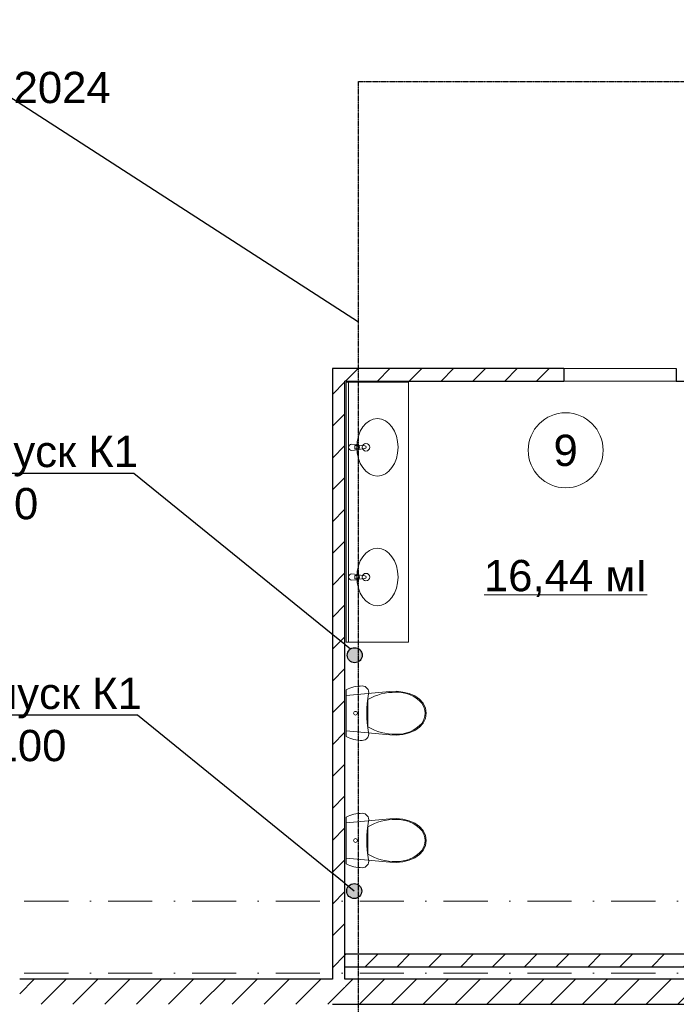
# Model space of a CAD drawing. Header units: millimetres. Extents: x -2890 to 117730, y -526 to 88572.
# Tile 44 of 65: x 61086 to 66336, y 35046 to 42914. Entities that reach past the tile are written whole.
import ezdxf
from ezdxf import colors
from ezdxf.entities.mleader import LeaderData, LeaderLine
from ezdxf.math import Vec2, Vec3

# ---------------------------------------------------------------- set-up
doc = ezdxf.new("R2010")
doc.units = ezdxf.units.MM
doc.header["$MEASUREMENT"] = 0
doc.set_wipeout_variables(frame=1)
doc.linetypes.add('Wipeout_Contour', pattern=[1000, 0, -1000])
doc.linetypes.add('Штрихпунктирная', pattern=[6.702778, 3.527778, -1.763889, 0, -1.411111])
for name, color, linetype in [('ВК_К1', 34, 'Continuous'), ('ВК_Текст', 7, 'Continuous'), ('Интерьер - Оборудование', 7, 'Continuous'), ('Конструктив - Стены блок 100 нов', 7, 'Continuous'), ('Конструктив - Стены Блок 200 нов', 7, 'Continuous'), ('Элемент Модели - Зона', 7, 'Continuous'), ('Элемент Модели - Оси', 7, 'Continuous')]:
    doc.layers.add(name, color=color, linetype=linetype)
doc.styles.get("Standard").update_dxf_attribs({"font": 'ARIALUNI.TTF', "height": 250})
doc.styles.add('СГЕНЕРИР_СТИЛЬ_4', font='arial.ttf')
pattern_1 = [(45, (-30913.89, 8295.99), (-127.27922, 127.27922), [])]

# ---------------------------------------------------------------- blocks, each defined once
blk = doc.blocks.new('_None')

msp = doc.modelspace()

# ---------------------------------------------------------------- linework, layer by layer
at = {"layer": 'Интерьер - Оборудование', "color": 7, "linetype": 'Continuous', "lineweight": 5, "ltscale": 100}
for p, q in [((63780.9, 39510.8), (63766, 39510.8)), ((63766, 39510.8), (63766, 39483.6)), ((63766, 39483.6), (63780.9, 39483.6)), ((63780.9, 38473.3), (63766, 38473.3)), ((63766, 38473.3), (63766, 38446.1)), ((63766, 38446.1), (63780.9, 38446.1)), ((63869.2, 37481), (63869.2, 37372)), ((63869.2, 37372), (63869.2, 37263.1)), ((63869.2, 36463.9), (63869.2, 36354.9)), ((63869.2, 36354.9), (63869.2, 36246))]:
    msp.add_line(p, q, dxfattribs=at)
for centre in [(63855, 39497.2), (63855, 38459.7)]:
    msp.add_circle(centre, 30, dxfattribs=at)
for centre, radius, start, end in [((63780.9, 39497.2), 13.6, 270, 90), ((63781.2, 39497.2), 21.1, 302.77103, 57.22897), ((63780.9, 38459.7), 13.6, 270, 90), ((63781.2, 38459.7), 21.1, 302.77103, 57.22897)]:
    msp.add_arc(centre, radius, start, end, dxfattribs=at)
for centre, major_axis, ratio in [((63946.1, 39497.2), (0, 230), 0.717391), ((63946.1, 38459.7), (0, 230), 0.717391), ((63771.1, 37372), (0, 15), 0.999724), ((63771.1, 36354.9), (0, 15), 0.999724)]:
    msp.add_ellipse(centre, major_axis=major_axis, ratio=ratio, dxfattribs=at)
for centre, major_axis, start_param, end_param in [((64084, 37113.9), (425.5, 0), 1.547178, 2.100199), ((64108.4, 37282.6), (257.1, 0), 0.725935, 1.626524), ((64188.9, 37371.2), (138.6, 0), 0.005861, 0.632505), ((64188.9, 37372.9), (138.6, 0), 5.650681, 6.277325), ((64084, 37630.1), (425.5, 0), 4.182984, 4.736005), ((64108.4, 37461.5), (257.1, 0), 4.656658, 5.557246), ((64084, 36096.8), (425.5, 0), 1.547178, 2.100199), ((64108.4, 36265.5), (257.1, 0), 0.725935, 1.626524), ((64188.9, 36354.1), (138.6, 0), 0.005861, 0.632505), ((64188.9, 36355.8), (138.6, 0), 5.650681, 6.277325), ((64108.4, 36444.4), (257.1, 0), 4.656658, 5.557246), ((64084, 36613), (425.5, 0), 4.182984, 4.736005)]:
    msp.add_ellipse(centre, major_axis=major_axis, ratio=0.999377, start_param=start_param, end_param=end_param, dxfattribs=at)
at = {"layer": 'Конструктив - Стены блок 100 нов', "color": 7, "linetype": 'Continuous', "lineweight": 30, "ltscale": 100}
for p, q in [((66336.1, 40126), (66336.1, 40026)), ((66336.1, 40026), (66936.1, 40026))]:
    msp.add_line(p, q, dxfattribs=at)
at = {"layer": 'Элемент Модели - Зона', "color": 7, "linetype": 'Continuous', "lineweight": 0, "ltscale": 100}
msp.add_line((64801.1, 38319.2), (66101.7, 38319.2), dxfattribs=at)
at = {"layer": 'Элемент Модели - Зона', "color": 7, "linetype": 'Continuous', "lineweight": 0, "ltscale": 100, "flags": 128}
msp.add_lwpolyline([(65751.4, 39472.8, 1), (65151.4, 39472.8, 1)], format="xyb", close=True, dxfattribs=at)

# ---------------------------------------------------------------- texts
at = {"layer": 'Элемент Модели - Зона', "color": 7, "linetype": 'Continuous', "lineweight": 0, "ltscale": 100, "char_height": 250, "attachment_point": 5, "style": 'СГЕНЕРИР_СТИЛЬ_4'}
for s, insert in [('\\A1;9', (65451.4, 39470.7)), ('\\A1;16,44 мІ', (65451.4, 38448.5))]:
    msp.add_mtext(s, dxfattribs=dict(at, insert=insert))

# ---------------------------------------------------------------- leaders
at = {"layer": 'ВК_Текст', "ltscale": 100}
ml = msp.add_multileader_mtext('Standard', dxfattribs=at)
ml.set_content('согласно\\PИзменению N3 к СП 30.13330.2024\\Pуклон 0,02 для трубы %%C100', color=256)
ml.set_leader_properties(color=256, linetype='ByLayer', lineweight=-1)
ml.set_arrow_properties(name='NONE')
ml.build(insert=Vec2(0, 0))
ml.multileader.update_dxf_attribs({"text_left_attachment_type": 6, "text_right_attachment_type": 6, "dogleg_length": 0.36, "arrow_head_size": 18})
ctx = ml.context
ctx.base_point, ctx.char_height, ctx.arrow_head_size, ctx.landing_gap_size, ctx.plane_origin = Vec3(56102.3, 42590.3), 250, 18, 9, Vec3(47447.9, 37053.2)
ctx.left_attachment, ctx.right_attachment = 6, 6
notes = []
notes.append((ctx, [(1, (1, 1, 0), (60550.1, 42590.3), (-1, 0), 36, [(0, [(63795.8, 40495.8)], 0, [])])]))
ctx.mtext.insert, ctx.mtext.width, ctx.mtext.flow_direction = Vec3(56111.3, 42913.7), 5664.532, 5
for ctx, leaders in notes:
    for number, flags, end, landing, length, lines in leaders:
        leader = LeaderData()
        leader.index, (leader.has_last_leader_line, leader.has_dogleg_vector, leader.attachment_direction) = number, flags
        leader.last_leader_point, leader.dogleg_vector, leader.dogleg_length = Vec3(end), Vec3(landing), length
        for number, points, colour, breaks in lines:
            line = LeaderLine()
            line.index, line.vertices, line.color, line.breaks = number, Vec3.list(points), colors.encode_raw_color(colour), breaks
            leader.lines.append(line)
        ctx.leaders.append(leader)

# ---------------------------------------------------------------- wipeouts: each hides what was drawn before it
at = {"color": 254, "linetype": 'Wipeout_Contour', "lineweight": 0, "ltscale": 100}
for points in [[(63686.1, 40126), (63586.1, 40126), (63686.1, 40026)], [(63586.1, 35246), (63686.1, 35246), (63686.1, 35266), (63586.1, 35266)]]:
    msp.add_wipeout(points, dxfattribs=at).dxf.layer = 'Конструктив - Стены блок 100 нов'

# ---------------------------------------------------------------- next in the draw order: hatches: boundary and pattern name
at = {"layer": 'Конструктив - Стены блок 100 нов', "linetype": 'Continuous', "lineweight": 5, "ltscale": 100}
h = msp.add_hatch(dxfattribs=at)
h.set_pattern_fill('БЛОКИ_БЕТОННЫЕ_ЭФФЕКТИВН_7F', scale=100, style=0, pattern_type=2)
h.set_pattern_definition(pattern_1)
h.paths.add_polyline_path([(63686.1, 40126), (63586.1, 40126), (63686.1, 40026)])
h = msp.add_hatch(dxfattribs=at)
h.set_pattern_fill('БЛОКИ_БЕТОННЫЕ_ЭФФЕКТИВН_7F', scale=100, style=0, pattern_type=2)
h.set_pattern_definition(pattern_1)
h.paths.add_polyline_path([(63586.1, 35246), (63686.1, 35246), (63686.1, 35266), (63586.1, 35266)])

# ---------------------------------------------------------------- next in the draw order: wipeouts: each hides what was drawn before it
at = {"color": 254, "linetype": 'Wipeout_Contour', "lineweight": 0, "ltscale": 100}
msp.add_wipeout([(63686.1, 40026), (63586.1, 40126), (63586.1, 40026)], dxfattribs=at).dxf.layer = 'Конструктив - Стены блок 100 нов'

# ---------------------------------------------------------------- next in the draw order: hatches: boundary and pattern name
at = {"layer": 'Конструктив - Стены блок 100 нов', "linetype": 'Continuous', "lineweight": 5, "ltscale": 100}
h = msp.add_hatch(dxfattribs=at)
h.set_pattern_fill('БЛОКИ_БЕТОННЫЕ_ЭФФЕКТИВН_7F', scale=100, style=0, pattern_type=2)
h.set_pattern_definition(pattern_1)
h.paths.add_polyline_path([(63686.1, 40026), (63586.1, 40126), (63586.1, 40026)])

# ---------------------------------------------------------------- next in the draw order: linework, layer by layer
at = {"layer": 'Конструктив - Стены блок 100 нов', "color": 7, "linetype": 'Continuous', "lineweight": 30, "ltscale": 100}
msp.add_line((63686.1, 40126), (63586.1, 40126), dxfattribs=at)

# ---------------------------------------------------------------- next in the draw order: wipeouts: each hides what was drawn before it
at = {"color": 254, "linetype": 'Wipeout_Contour', "lineweight": 0, "ltscale": 100}
msp.add_wipeout([(63586.1, 40026), (63586.1, 35266), (63686.1, 35266), (63686.1, 40026)], dxfattribs=at).dxf.layer = 'Конструктив - Стены блок 100 нов'

# ---------------------------------------------------------------- next in the draw order: hatches: boundary and pattern name
at = {"layer": 'ВК_К1', "ltscale": 100}
h = msp.add_hatch(color=256, dxfattribs=at)
h.dxf.hatch_style = 1
h.paths.add_polyline_path([(63824.9, 37835.5, 1), (63705.1, 37835.5, 1)])
h = msp.add_hatch(color=256, dxfattribs=at)
h.dxf.hatch_style = 1
h.paths.add_polyline_path([(63820.5, 35950.9, 1), (63700.8, 35950.9, 1)])
at = {"layer": 'Конструктив - Стены блок 100 нов', "linetype": 'Continuous', "lineweight": 5, "ltscale": 100}
h = msp.add_hatch(dxfattribs=at)
h.set_pattern_fill('БЛОКИ_БЕТОННЫЕ_ЭФФЕКТИВН_7F', scale=100, style=0, pattern_type=2)
h.set_pattern_definition(pattern_1)
h.paths.add_polyline_path([(63586.1, 40026), (63586.1, 35266), (63686.1, 35266), (63686.1, 40026)])

# ---------------------------------------------------------------- next in the draw order: linework, layer by layer
at = {"layer": 'ВК_К1', "ltscale": 100}
for centre in [(63765, 37835.5), (63760.7, 35950.9)]:
    msp.add_circle(centre, 59.9, dxfattribs=at)
at = {"layer": 'Интерьер - Оборудование', "color": 7, "linetype": 'Continuous', "lineweight": 5, "ltscale": 100}
msp.add_line((64196.1, 37941), (63696.1, 37941), dxfattribs=at)
at = {"layer": 'Интерьер - Оборудование', "color": 7, "linetype": 'Continuous', "lineweight": 5, "ltscale": 100, "flags": 128}
for points in [[(63741.1, 39522.2), (63783.1, 39518.2, -0.12102), (63792.6, 39515), (63845.5, 39508.3, -0.882566), (63845.5, 39486.1), (63792.6, 39479.5, -0.12102), (63783.1, 39476.2), (63741.1, 39472.2, -1)], [(63741.1, 38484.7), (63783.1, 38480.7, -0.12102), (63792.6, 38477.5), (63845.5, 38470.8, -0.882566), (63845.5, 38448.6), (63792.6, 38442, -0.12102), (63783.1, 38438.7), (63741.1, 38434.7, -1)]]:
    msp.add_lwpolyline(points, format="xyb", close=True, dxfattribs=at)
for points in [[(63696.1, 37185.3), (63711.2, 37178.2), (63726.6, 37172), (63742.5, 37166.7), (63758.5, 37162.3), (63774.8, 37158.9), (63791.3, 37156.5), (63807.9, 37155), (63824.6, 37154.5), (63836.1, 37155.8), (63847.1, 37159.6), (63857, 37165.7), (63865.3, 37173.8), (63871.6, 37183.6), (63875.6, 37194.5), (63877.1, 37206), (63876.1, 37217.5), (63869.3, 37255.8), (63864.4, 37294.4), (63861.5, 37333.2), (63860.5, 37372), (63861.5, 37410.9), (63864.4, 37449.7), (63869.3, 37488.3), (63876.1, 37526.5), (63877.1, 37538.1), (63875.6, 37549.6), (63871.6, 37560.5), (63865.3, 37570.2), (63857, 37578.4), (63847.1, 37584.5), (63836.1, 37588.3), (63824.6, 37589.5), (63807.9, 37589.1), (63791.3, 37587.6), (63774.8, 37585.1), (63758.5, 37581.7), (63742.5, 37577.4), (63726.6, 37572.1), (63711.2, 37565.9), (63696.1, 37558.8)], [(64149.5, 37202.6), (64199.3, 37215), (64246.2, 37234), (64283.4, 37259.6), (64311.9, 37292.7), (64329.9, 37331), (64336.1, 37372), (64329.9, 37413.1), (64311.9, 37451.4), (64283.4, 37484.4), (64246.2, 37510), (64199.3, 37529.1), (64149.5, 37541.5), (64098.2, 37547), (64046.5, 37545.4), (63696.1, 37513), (63696.1, 37231.1), (64046.5, 37198.7), (64098.2, 37197.1)], [(63696.1, 36168.2), (63711.2, 36161.1), (63726.6, 36154.9), (63742.5, 36149.6), (63758.5, 36145.2), (63774.8, 36141.8), (63791.3, 36139.4), (63807.9, 36137.9), (63824.6, 36137.4), (63836.1, 36138.7), (63847.1, 36142.5), (63857, 36148.6), (63865.3, 36156.7), (63871.6, 36166.5), (63875.6, 36177.4), (63877.1, 36188.9), (63876.1, 36200.4), (63869.3, 36238.7), (63864.4, 36277.3), (63861.5, 36316.1), (63860.5, 36354.9), (63861.5, 36393.8), (63864.4, 36432.6), (63869.3, 36471.2), (63876.1, 36509.4), (63877.1, 36521), (63875.6, 36532.5), (63871.6, 36543.4), (63865.3, 36553.1), (63857, 36561.3), (63847.1, 36567.4), (63836.1, 36571.2), (63824.6, 36572.4), (63807.9, 36571.9), (63791.3, 36570.5), (63774.8, 36568), (63758.5, 36564.6), (63742.5, 36560.3), (63726.6, 36555), (63711.2, 36548.8), (63696.1, 36541.7)], [(64149.5, 36185.5), (64199.3, 36197.9), (64246.2, 36216.9), (64283.4, 36242.5), (64311.9, 36275.6), (64329.9, 36313.9), (64336.1, 36354.9), (64329.9, 36396), (64311.9, 36434.3), (64283.4, 36467.3), (64246.2, 36492.9), (64199.3, 36512), (64149.5, 36524.4), (64098.2, 36529.8), (64046.5, 36528.3), (63696.1, 36495.9), (63696.1, 36214), (64046.5, 36181.6), (64098.2, 36180)]]:
    msp.add_lwpolyline(points, close=True, dxfattribs=at)
at = {"layer": 'Конструктив - Стены блок 100 нов', "color": 7, "linetype": 'Continuous', "lineweight": 30, "ltscale": 100}
for p, q in [((63586.1, 40126), (63586.1, 40026)), ((63586.1, 40026), (63586.1, 35266)), ((63696.1, 40026), (63686.1, 40026)), ((63686.1, 35266), (63686.1, 40026))]:
    msp.add_line(p, q, dxfattribs=at)
at = {"layer": 'Конструктив - Стены Блок 200 нов', "color": 7, "linetype": 'Continuous', "lineweight": 30, "ltscale": 100}
for p, q in [((63586.1, 35266), (63586.1, 35246)), ((63686.1, 35246), (63686.1, 35266))]:
    msp.add_line(p, q, dxfattribs=at)
at = {"layer": 'Элемент Модели - Оси', "color": 7, "linetype": 'Штрихпунктирная', "lineweight": 15, "ltscale": 100}
for p, q in [((3470.8, 35871), (114954, 35871)), ((3470.8, 35296), (114954, 35296))]:
    msp.add_line(p, q, dxfattribs=at)

# ---------------------------------------------------------------- next in the draw order: leaders
at = {"layer": 'ВК_Текст', "ltscale": 100}
ml = msp.add_multileader_mtext('Standard', dxfattribs=at)
ml.set_content('Опуск К1\\P%%C50', color=256)
ml.set_leader_properties(color=256, linetype='ByLayer', lineweight=-1)
ml.set_arrow_properties(name='NONE')
ml.build(insert=Vec2(0, 0))
ml.multileader.update_dxf_attribs({"text_left_attachment_type": 6, "text_right_attachment_type": 6, "dogleg_length": 0.36, "arrow_head_size": 18})
ctx = ml.context
ctx.base_point, ctx.char_height, ctx.arrow_head_size, ctx.landing_gap_size, ctx.plane_origin = Vec3(60565.9, 39288.5), 250, 18, 9, Vec3(54116.6, 33102)
ctx.left_attachment, ctx.right_attachment = 6, 6
notes = []
notes.append((ctx, [(1, (1, 1, 0), (61998.3, 39288.5), (-1, 0), 36, [(0, [(63729.9, 37884)], 0, [])])]))
ctx.mtext.insert, ctx.mtext.flow_direction = Vec3(60574.9, 39588.5), 5
ml = msp.add_multileader_mtext('Standard', dxfattribs=at)
ml.set_content('Опуск К1\\P%%C100', color=256)
ml.set_leader_properties(color=256, linetype='ByLayer', lineweight=-1)
ml.set_arrow_properties(name='NONE')
ml.build(insert=Vec2(0, 0))
ml.multileader.update_dxf_attribs({"text_left_attachment_type": 6, "text_right_attachment_type": 6, "dogleg_length": 0.36, "arrow_head_size": 18})
ctx = ml.context
ctx.base_point, ctx.char_height, ctx.arrow_head_size, ctx.landing_gap_size, ctx.plane_origin = Vec3(60596.7, 37355.4), 250, 18, 9, Vec3(54147.4, 31168.9)
ctx.left_attachment, ctx.right_attachment = 6, 6
notes.append((ctx, [(1, (1, 1, 0), (62029.1, 37355.4), (-1, 0), 36, [(0, [(63760.7, 35950.9)], 0, [])])]))
ctx.mtext.insert, ctx.mtext.flow_direction = Vec3(60605.7, 37655.4), 5
for ctx, leaders in notes:
    for number, flags, end, landing, length, lines in leaders:
        leader = LeaderData()
        leader.index, (leader.has_last_leader_line, leader.has_dogleg_vector, leader.attachment_direction) = number, flags
        leader.last_leader_point, leader.dogleg_vector, leader.dogleg_length = Vec3(end), Vec3(landing), length
        for number, points, colour, breaks in lines:
            line = LeaderLine()
            line.index, line.vertices, line.color, line.breaks = number, Vec3.list(points), colors.encode_raw_color(colour), breaks
            leader.lines.append(line)
        ctx.leaders.append(leader)

# ---------------------------------------------------------------- next in the draw order: wipeouts: each hides what was drawn before it
at = {"color": 254, "linetype": 'Wipeout_Contour', "lineweight": 0, "ltscale": 100}
for points, layer in [([(63686.1, 40026), (65436.1, 40026), (65436.1, 40126), (63686.1, 40126)], 'Конструктив - Стены блок 100 нов'), ([(63686.1, 35346), (67786.1, 35346), (67786.1, 35446), (63686.1, 35446)], 'Конструктив - Стены блок 100 нов'), ([(63686.1, 35046), (67786.1, 35046), (67786.1, 35246), (63686.1, 35246)], 'Конструктив - Стены Блок 200 нов')]:
    msp.add_wipeout(points, dxfattribs=at).dxf.layer = layer

# ---------------------------------------------------------------- next in the draw order: hatches: boundary and pattern name
at = {"layer": 'Конструктив - Стены блок 100 нов', "linetype": 'Continuous', "lineweight": 5, "ltscale": 100}
h = msp.add_hatch(dxfattribs=at)
h.set_pattern_fill('БЛОКИ_БЕТОННЫЕ_ЭФФЕКТИВН_7F', scale=100, style=0, pattern_type=2)
h.set_pattern_definition(pattern_1)
h.paths.add_polyline_path([(63686.1, 40026), (65436.1, 40026), (65436.1, 40126), (63686.1, 40126)])
h = msp.add_hatch(dxfattribs=at)
h.set_pattern_fill('БЛОКИ_БЕТОННЫЕ_ЭФФЕКТИВН_7F', scale=100, style=0, pattern_type=2)
h.set_pattern_definition(pattern_1)
h.paths.add_polyline_path([(63686.1, 35346), (67786.1, 35346), (67786.1, 35446), (63686.1, 35446)])
at = {"layer": 'Конструктив - Стены Блок 200 нов', "linetype": 'Continuous', "lineweight": 5, "ltscale": 100}
h = msp.add_hatch(dxfattribs=at)
h.set_pattern_fill('БЛОКИ_БЕТОННЫЕ_ЭФФЕКТИВН_7F', scale=100, style=0, pattern_type=2)
h.set_pattern_definition(pattern_1)
h.paths.add_polyline_path([(63686.1, 35046), (67786.1, 35046), (67786.1, 35246), (63686.1, 35246)])

# ---------------------------------------------------------------- next in the draw order: linework, layer by layer
at = {"layer": 'ВК_К1', "linetype": 'Штрихпунктирная'}
msp.add_lwpolyline([(63795.8, 34891.8), (63795.8, 42419.9), (71079.6, 42419.9)], dxfattribs=at)
at = {"layer": 'Интерьер - Оборудование', "color": 7, "linetype": 'Continuous', "lineweight": 5, "ltscale": 100}
for p, q in [((63696.1, 40016), (63696.1, 37941)), ((64196.1, 40016), (63696.1, 40016)), ((63716.1, 40016), (63716.1, 37941)), ((64196.1, 40016), (64196.1, 37941))]:
    msp.add_line(p, q, dxfattribs=at)
at = {"layer": 'Конструктив - Стены блок 100 нов', "color": 7, "linetype": 'Continuous', "lineweight": 30, "ltscale": 100}
for p, q in [((63686.1, 40126), (63586.1, 40126)), ((65436.1, 40126), (63686.1, 40126)), ((65436.1, 40126), (65436.1, 40026)), ((63696.1, 40026), (63686.1, 40026)), ((63696.1, 40026), (65436.1, 40026)), ((67786.1, 35446), (63686.1, 35446)), ((63686.1, 35346), (67786.1, 35346))]:
    msp.add_line(p, q, dxfattribs=at)
at = {"layer": 'Конструктив - Стены блок 100 нов', "color": 7, "linetype": 'Continuous', "lineweight": 15, "ltscale": 100}
for p, q in [((66336.1, 40126), (65436.1, 40126)), ((66336.1, 40126), (65436.1, 40126)), ((66336.1, 40026), (65436.1, 40026)), ((66336.1, 40026), (65436.1, 40026))]:
    msp.add_line(p, q, dxfattribs=at)
at = {"layer": 'Конструктив - Стены блок 100 нов', "color": 7, "linetype": 'Continuous', "lineweight": 30, "ltscale": 100, "flags": 128}
msp.add_lwpolyline([(63686.1, 35346), (63686.1, 35446)], dxfattribs=at)

# ---------------------------------------------------------------- next in the draw order: wipeouts: each hides what was drawn before it
at = {"color": 254, "linetype": 'Wipeout_Contour', "lineweight": 0, "ltscale": 100}
msp.add_wipeout([(63586.1, 35046), (63686.1, 35046), (63686.1, 35246), (63586.1, 35246)], dxfattribs=at).dxf.layer = 'Конструктив - Стены Блок 200 нов'

# ---------------------------------------------------------------- next in the draw order: hatches: boundary and pattern name
at = {"layer": 'Конструктив - Стены Блок 200 нов', "linetype": 'Continuous', "lineweight": 5, "ltscale": 100}
h = msp.add_hatch(dxfattribs=at)
h.set_pattern_fill('БЛОКИ_БЕТОННЫЕ_ЭФФЕКТИВН_7F', scale=100, style=0, pattern_type=2)
h.set_pattern_definition(pattern_1)
h.paths.add_polyline_path([(63586.1, 35046), (63686.1, 35046), (63686.1, 35246), (63586.1, 35246)])

# ---------------------------------------------------------------- next in the draw order: linework, layer by layer
at = {"layer": 'Конструктив - Стены Блок 200 нов', "color": 7, "linetype": 'Continuous', "lineweight": 30, "ltscale": 100}
for p, q in [((63686.1, 35246), (63686.1, 35266)), ((67786.1, 35246), (63686.1, 35246)), ((63686.1, 35046), (67786.1, 35046))]:
    msp.add_line(p, q, dxfattribs=at)

# ---------------------------------------------------------------- next in the draw order: wipeouts: each hides what was drawn before it
at = {"color": 254, "linetype": 'Wipeout_Contour', "lineweight": 0, "ltscale": 100}
msp.add_wipeout([(61086.1, 35246), (61086.1, 35046), (63586.1, 35046), (63586.1, 35246)], dxfattribs=at).dxf.layer = 'Конструктив - Стены Блок 200 нов'

# ---------------------------------------------------------------- next in the draw order: hatches: boundary and pattern name
at = {"layer": 'Конструктив - Стены Блок 200 нов', "linetype": 'Continuous', "lineweight": 5, "ltscale": 100}
h = msp.add_hatch(dxfattribs=at)
h.set_pattern_fill('БЛОКИ_БЕТОННЫЕ_ЭФФЕКТИВН_7F', scale=100, style=0, pattern_type=2)
h.set_pattern_definition(pattern_1)
h.paths.add_polyline_path([(61086.1, 35246), (61086.1, 35046), (63586.1, 35046), (63586.1, 35246)])

# ---------------------------------------------------------------- next in the draw order: linework, layer by layer
at = {"layer": 'Конструктив - Стены Блок 200 нов', "color": 7, "linetype": 'Continuous', "lineweight": 30, "ltscale": 100}
for p, q in [((63586.1, 35266), (63586.1, 35246)), ((63586.1, 35246), (61086.1, 35246)), ((63586.1, 35046), (63686.1, 35046))]:
    msp.add_line(p, q, dxfattribs=at)

doc.saveas('drawing.dxf')
